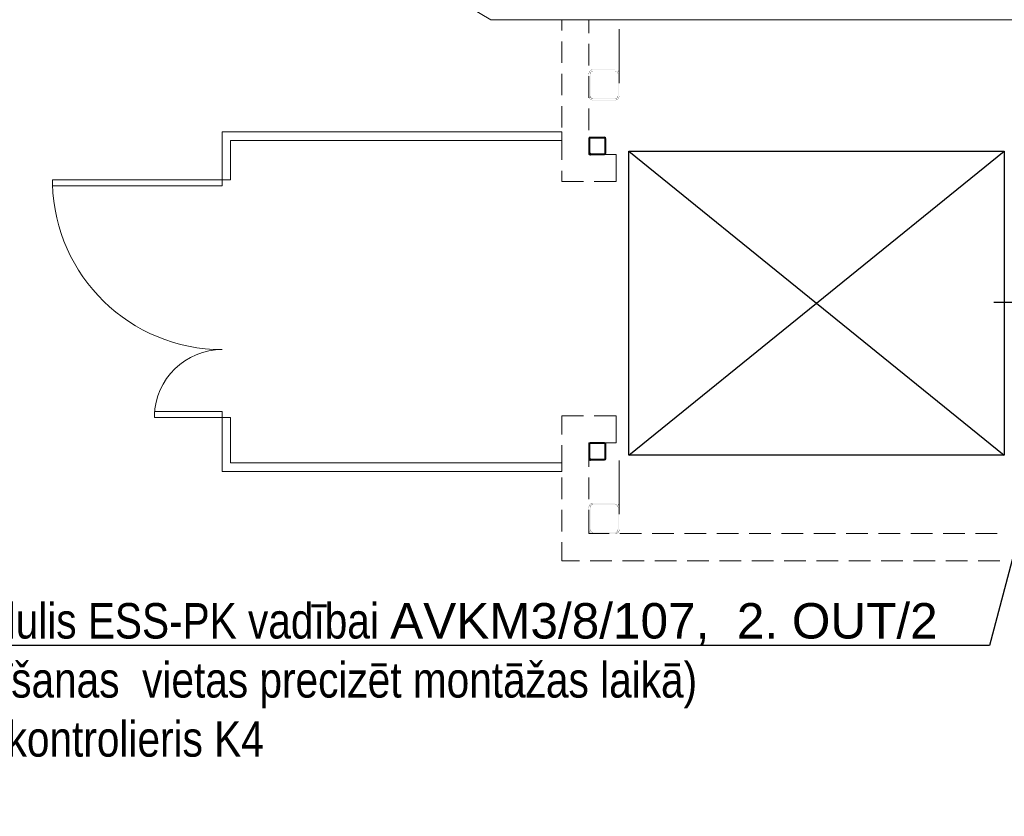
# Model space of a CAD drawing. Header units: millimetres. Extents: x -197461 to 862495, y -970068 to 63888.
# Tile 145 of 205: x -164819 to -159019, y -129229 to -124535. Entities that reach past the tile are written whole.
import ezdxf
from ezdxf import colors
from ezdxf.entities.mleader import LeaderData, LeaderLine
from ezdxf.math import Vec2, Vec3

# ---------------------------------------------------------------- set-up
doc = ezdxf.new("R2010")
doc.units = ezdxf.units.MM
doc.layers.get('0').update_dxf_attribs({"linetype": 'CONTINUOUS'})
for name, color, linetype in [('PDF_Asis', 7, 'CONTINUOUS'), ('PDF_Dzelzsb_2', 7, 'CONTINUOUS'), ('PDF_Hatch', 7, 'CONTINUOUS'), ('PDF_Izmeri', 7, 'CONTINUOUS'), ('PDF_Neredzams', 7, 'CONTINUOUS'), ('UAS', 240, 'CONTINUOUS')]:
    doc.layers.add(name, color=color, linetype=linetype)

msp = doc.modelspace()

# ---------------------------------------------------------------- hatches: boundary and pattern name
at = {"layer": 'PDF_Dzelzsb_2', "transparency": 33554559}
for points in [[(-161452.40734, -125325.16007), (-161453.67737, -125321.34997), (-161456.21744, -125318.8099), (-161461.29757, -125318.8099), (-161463.83763, -125321.34997), (-161465.10767, -125325.16007), (-161463.83763, -125328.97017), (-161461.29757, -125331.51023), (-161456.21744, -125331.51023), (-161453.67737, -125328.97017)], [(-161452.40734, -125328.97017), (-161453.67737, -125325.16007), (-161456.21744, -125322.62), (-161461.29757, -125322.62), (-161463.83763, -125325.16007), (-161465.10767, -125328.97017), (-161463.83763, -125332.78026), (-161461.29757, -125335.32033), (-161456.21744, -125335.32033), (-161453.67737, -125332.78026)], [(-161452.40734, -127124.79711), (-161453.67737, -127120.98701), (-161456.21744, -127118.44694), (-161461.29757, -127118.44694), (-161463.83763, -127120.98701), (-161465.10767, -127124.79711), (-161463.83763, -127128.60721), (-161461.29757, -127131.14728), (-161456.21744, -127131.14728), (-161453.67737, -127128.60721)], [(-161452.40734, -127128.60721), (-161453.67737, -127124.79711), (-161456.21744, -127122.25704), (-161461.29757, -127122.25704), (-161463.83763, -127124.79711), (-161465.10767, -127128.60721), (-161463.83763, -127132.41731), (-161461.29757, -127134.95738), (-161456.21744, -127134.95738), (-161453.67737, -127132.41731)]]:
    msp.add_hatch(color=256, dxfattribs=at).paths.add_polyline_path(points)

# ---------------------------------------------------------------- linework, layer by layer
at = {"color": 18, "true_color": 0x000000}
for p, q in [((-161230, -125310), (-159020, -127100)), ((-161230, -127100), (-159020, -125310)), ((-159080, -126200), (-158640, -126200))]:
    msp.add_line(p, q, dxfattribs=at)
msp.add_lwpolyline([(-161230, -125310), (-159020, -125310), (-159020, -127100), (-161230, -127100)], close=True, dxfattribs=at)
at = {"layer": 'PDF_Asis', "lineweight": 5}
for points in [[(-161287.30302, -124591.08088), (-161287.30302, -124908.58918)], [(-161287.30302, -127131.14728), (-161287.30302, -127448.65558)]]:
    msp.add_lwpolyline(points, dxfattribs=at)
at = {"layer": 'PDF_Dzelzsb_2', "lineweight": 0}
for points, const_width in [([(-161442.24707, -124828.57708), (-161451.1373, -124830.48213), (-161459.39252, -124835.56227), (-161464.47265, -124843.81748), (-161467.01272, -124853.97775)], 1.23211), ([(-161294.2882, -124853.97775), (-161296.82827, -124845.08752), (-161303.17843, -124839.37237), (-161311.43365, -124836.8323)], 1.22117), ([(-161467.01272, -124983.52113), (-161464.47265, -124993.04638), (-161459.39252, -125001.3016), (-161451.1373, -125007.01675), (-161442.24707, -125008.28678)], 1.25727), ([(-161458.7575, -124983.52113), (-161456.85245, -124991.77635), (-161450.50229, -124998.12652), (-161442.24707, -125000.66658)], 1.7961), ([(-161311.43365, -125000.66658), (-161303.17843, -124998.12652), (-161296.82827, -124991.77635), (-161294.2882, -124983.52113)], 1.7961), ([(-161442.24707, -127383.24887), (-161451.1373, -127385.78893), (-161459.39252, -127390.86907), (-161464.47265, -127399.12428), (-161467.01272, -127408.01451)], 1.22117), ([(-161442.24707, -127391.50408), (-161450.50229, -127393.40913), (-161456.85245, -127399.7593), (-161458.7575, -127408.01451)], 1.7961), ([(-161294.2882, -127408.01451), (-161296.82827, -127399.7593), (-161303.17843, -127393.40913), (-161311.43365, -127391.50408)], 1.7961), ([(-161458.7575, -127538.82793), (-161456.85245, -127547.08315), (-161450.50229, -127553.43331), (-161442.24707, -127555.97338)], 1.7961), ([(-161311.43365, -127555.97338), (-161303.17843, -127553.43331), (-161296.82827, -127547.08315), (-161294.2882, -127538.82793)], 1.7961), ([(-161311.43365, -127563.59358), (-161301.9084, -127561.05351), (-161294.2882, -127555.97338), (-161289.20807, -127548.35318), (-161286.668, -127538.82793)], 1.76122)]:
    msp.add_lwpolyline(points, dxfattribs=dict(at, const_width=const_width))
for points in [[(-161286.668, -124853.97775, 1.23211, 1.23211, 0), (-161289.20807, -124843.81748, 1.76122, 1.76122, 0), (-161294.2882, -124835.56227, 0, 0, 0), (-161301.9084, -124830.48213, 0, 0, 0), (-161311.43365, -124828.57708, 0, 0, 0)], [(-161286.668, -127408.01451, 1.22117, 1.22117, 0), (-161289.20807, -127399.12428, 1.76122, 1.76122, 0), (-161294.2882, -127390.86907, 0, 0, 0), (-161301.9084, -127385.78893, 0, 0, 0), (-161311.43365, -127383.24887, 0, 0, 0)], [(-161467.01272, -127538.82793, 1.76122, 1.76122, 0), (-161464.47265, -127548.35318, 1.22117, 1.22117, 0), (-161459.39252, -127555.97338, 0, 0, 0), (-161451.1373, -127561.05351, 0, 0, 0), (-161442.24707, -127563.59358, 0, 0, 0)]]:
    msp.add_lwpolyline(points, format="xyseb", dxfattribs=at)
at = {"layer": 'PDF_Dzelzsb_2', "lineweight": 30}
for points in [[(-161458.12249, -125227.36751, 0.4142123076), (-161466.3777, -125236.25774), (-161466.3777, -125320.07993, 0.4142123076), (-161458.12249, -125327.70013)], [(-161458.12249, -125231.17761, 0.4142892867), (-161462.5676, -125236.25774), (-161462.5676, -125320.07993, 0.4142892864), (-161458.12249, -125323.89003)], [(-161458.12249, -127027.00455, 0.4142123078), (-161466.3777, -127035.89479), (-161466.3777, -127120.35199, 0.4142123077), (-161458.7575, -127128.60721), (-161374.93531, -127128.60721, 0.4142123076), (-161366.04508, -127120.35199)], [(-161458.12249, -127030.81465, 0.414289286), (-161462.5676, -127035.89479), (-161462.5676, -127120.35199, 0.4142892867), (-161458.7575, -127124.79711), (-161374.93531, -127124.79711, 0.4142892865), (-161369.85518, -127120.35199)]]:
    msp.add_lwpolyline(points, format="xyb", dxfattribs=at)
for points in [[(-161374.93531, -125228.63754), (-161458.7575, -125228.63754)], [(-161374.93531, -125232.44764), (-161458.7575, -125232.44764)], [(-161371.12521, -125320.07993), (-161371.12521, -125236.25774)], [(-161367.31511, -125320.07993), (-161367.31511, -125236.25774)], [(-161458.7575, -125325.16007), (-161374.93531, -125325.16007)], [(-161458.7575, -125328.97017), (-161374.93531, -125328.97017)], [(-161374.93531, -127028.27459), (-161458.7575, -127028.27459)], [(-161374.93531, -127032.08469), (-161458.7575, -127032.08469)], [(-161371.12521, -127120.98701), (-161371.12521, -127035.89479)], [(-161367.31511, -127120.98701), (-161367.31511, -127035.89479)]]:
    msp.add_lwpolyline(points, dxfattribs=at)
for centre, radius, start, end in [((-161374.30031, -125235.62274), 8.25523, 0.000122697, 89.9998773), ((-161374.29972, -125235.62215), 4.44454, 359.992593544, 90.007406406), ((-161374.29972, -125319.44549), 4.44454, 269.99259356, 0.00740636), ((-161374.30031, -125319.4449), 8.25523, 270.0001227, 359.999877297), ((-161374.30031, -127035.25979), 8.25523, 0.000122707, 89.9998773), ((-161374.29972, -127035.25919), 4.44454, 359.992593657, 90.007406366)]:
    msp.add_arc(centre, radius, start, end, dxfattribs=at)
at = {"layer": 'PDF_Dzelzsb_2', "transparency": 33554559}
for points in [[(-161466.3777, -124853.97775), (-161467.64773, -124853.97775), (-161466.3777, -124983.52113)], [(-161467.64773, -124853.97775), (-161466.3777, -124983.52113), (-161467.64773, -124983.52113)], [(-161457.48747, -124845.08752), (-161456.21744, -124845.08752), (-161460.02754, -124853.97775)], [(-161456.21744, -124845.08752), (-161460.02754, -124853.97775), (-161457.48747, -124853.97775)], [(-161457.48747, -124853.97775), (-161460.02754, -124853.97775), (-161457.48747, -124983.52113)], [(-161460.02754, -124853.97775), (-161457.48747, -124983.52113), (-161460.02754, -124983.52113)], [(-161451.1373, -124838.73735), (-161449.86727, -124840.00738), (-161457.48747, -124845.08752)], [(-161449.86727, -124840.00738), (-161457.48747, -124845.08752), (-161456.21744, -124845.08752)], [(-161442.24707, -124836.19728), (-161442.24707, -124837.46732), (-161451.1373, -124838.73735)], [(-161442.24707, -124837.46732), (-161451.1373, -124838.73735), (-161449.86727, -124840.00738)], [(-161311.43365, -124829.84712), (-161311.43365, -124827.30705), (-161442.24707, -124829.84712)], [(-161311.43365, -124827.30705), (-161442.24707, -124829.84712), (-161442.24707, -124827.30705)], [(-161311.43365, -124837.46732), (-161311.43365, -124836.19728), (-161442.24707, -124837.46732)], [(-161311.43365, -124836.19728), (-161442.24707, -124837.46732), (-161442.24707, -124836.19728)], [(-161294.92322, -124983.52113), (-161293.65319, -124983.52113), (-161294.92322, -124853.97775)], [(-161293.65319, -124983.52113), (-161294.92322, -124853.97775), (-161293.65319, -124853.97775)], [(-161287.30302, -124983.52113), (-161286.03299, -124983.52113), (-161287.30302, -124853.97775)], [(-161286.03299, -124983.52113), (-161287.30302, -124853.97775), (-161286.03299, -124853.97775)], [(-161294.92322, -125001.3016), (-161288.57305, -124993.6814), (-161289.84309, -124992.41137)], [(-161293.65319, -125001.3016), (-161294.92322, -125001.3016), (-161288.57305, -124993.6814)], [(-161288.57305, -124993.6814), (-161289.84309, -124992.41137), (-161286.03299, -124983.52113)], [(-161289.84309, -124992.41137), (-161286.03299, -124983.52113), (-161287.30302, -124983.52113)], [(-161442.24707, -125000.03157), (-161442.24707, -125001.3016), (-161311.43365, -125000.03157)], [(-161442.24707, -125001.3016), (-161311.43365, -125000.03157), (-161311.43365, -125001.3016)], [(-161442.24707, -125007.65177), (-161442.24707, -125008.9218), (-161311.43365, -125007.65177)], [(-161442.24707, -125008.9218), (-161311.43365, -125007.65177), (-161311.43365, -125008.9218)], [(-161311.43365, -125007.65177), (-161301.27339, -125007.65177), (-161302.54342, -125006.38173)], [(-161311.43365, -125008.9218), (-161311.43365, -125007.65177), (-161301.27339, -125007.65177)], [(-161301.27339, -125007.65177), (-161302.54342, -125006.38173), (-161293.65319, -125001.3016)], [(-161302.54342, -125006.38173), (-161293.65319, -125001.3016), (-161294.92322, -125001.3016)], [(-161466.3777, -127408.01451), (-161467.64773, -127408.01451), (-161466.3777, -127538.82793)], [(-161467.64773, -127408.01451), (-161466.3777, -127538.82793), (-161467.64773, -127538.82793)], [(-161457.48747, -127408.01451), (-161460.02754, -127408.01451), (-161457.48747, -127538.82793)], [(-161460.02754, -127408.01451), (-161457.48747, -127538.82793), (-161460.02754, -127538.82793)], [(-161311.43365, -127383.88388), (-161311.43365, -127382.61385), (-161442.24707, -127383.88388)], [(-161311.43365, -127382.61385), (-161442.24707, -127383.88388), (-161442.24707, -127382.61385)], [(-161311.43365, -127392.77412), (-161311.43365, -127390.23405), (-161442.24707, -127392.77412)], [(-161311.43365, -127390.23405), (-161442.24707, -127392.77412), (-161442.24707, -127390.23405)], [(-161294.92322, -127538.82793), (-161293.65319, -127538.82793), (-161294.92322, -127408.01451)], [(-161293.65319, -127538.82793), (-161294.92322, -127408.01451), (-161293.65319, -127408.01451)], [(-161287.30302, -127538.82793), (-161286.03299, -127538.82793), (-161287.30302, -127408.01451)], [(-161286.03299, -127538.82793), (-161287.30302, -127408.01451), (-161286.03299, -127408.01451)], [(-161442.24707, -127555.33836), (-161442.24707, -127556.6084), (-161311.43365, -127555.33836)], [(-161442.24707, -127556.6084), (-161311.43365, -127555.33836), (-161311.43365, -127556.6084)], [(-161442.24707, -127562.95856), (-161442.24707, -127564.2286), (-161311.43365, -127562.95856)], [(-161442.24707, -127564.2286), (-161311.43365, -127562.95856), (-161311.43365, -127564.2286)]]:
    msp.add_solid(points, dxfattribs=at)
at = {"layer": 'PDF_Hatch', "lineweight": 5}
msp.add_lwpolyline([(-163025.97847, -123950.98414), (-162042.97277, -124535.19942), (-158690, -124535.19942), (-158690, -124434.86679), (-162015.03204, -124434.86679), (-162830.39336, -123950.98414)], dxfattribs=at)
for points in [[(-163626.70417, -125478.83408), (-163626.70417, -125195.61668), (-161626.40188, -125195.61668), (-161626.40188, -125246.41801), (-163577.17288, -125246.41801), (-163577.17288, -125478.83408)], [(-163626.70417, -125478.83408), (-163626.70417, -125514.39501), (-164626.2203, -125514.39501), (-164626.2203, -125478.83408)], [(-163626.70417, -126878.41067), (-163626.70417, -126842.84974), (-164025.4946, -126842.84974), (-164025.4946, -126878.41067)], [(-161626.40188, -127146.38767), (-161626.40188, -127195.91897), (-163626.70417, -127195.91897), (-163626.70417, -126878.41067), (-163577.17288, -126878.41067), (-163577.17288, -127146.38767)]]:
    msp.add_lwpolyline(points, close=True, dxfattribs=at)
msp.add_lwpolyline([(-164625.89023, -125503.89491, 0.406707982), (-163626.06916, -126478.35021, 0.4067083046), (-164025.36282, -126867.51368)], format="xyb", dxfattribs=at)
at = {"layer": 'PDF_Izmeri', "lineweight": 5}
for points in [[(-161466.3777, -125234.98771), (-161460.02754, -125228.63754)], [(-161460.02754, -125232.44764), (-161456.21744, -125228.63754)], [(-161454.9474, -125232.44764), (-161451.1373, -125228.63754)], [(-161451.1373, -125232.44764), (-161447.3272, -125228.63754)], [(-161446.05717, -125232.44764), (-161442.24707, -125228.63754)], [(-161442.24707, -125232.44764), (-161437.16694, -125228.63754)], [(-161437.16694, -125232.44764), (-161433.35684, -125228.63754)], [(-161433.35684, -125232.44764), (-161428.27671, -125228.63754)], [(-161428.27671, -125232.44764), (-161424.46661, -125228.63754)], [(-161423.19657, -125232.44764), (-161419.38647, -125228.63754)], [(-161419.38647, -125232.44764), (-161415.57637, -125228.63754)], [(-161414.30634, -125232.44764), (-161410.49624, -125228.63754)], [(-161410.49624, -125232.44764), (-161406.68614, -125228.63754)], [(-161405.41611, -125232.44764), (-161401.60601, -125228.63754)], [(-161401.60601, -125232.44764), (-161397.79591, -125228.63754)], [(-161396.52588, -125232.44764), (-161392.71578, -125228.63754)], [(-161392.71578, -125232.44764), (-161388.90568, -125228.63754)], [(-161387.63564, -125232.44764), (-161383.82554, -125228.63754)], [(-161383.82554, -125232.44764), (-161378.74541, -125228.63754)], [(-161378.74541, -125232.44764), (-161374.93531, -125228.63754)], [(-161466.3777, -125240.06784), (-161462.5676, -125234.98771)], [(-161466.3777, -125243.87794), (-161462.5676, -125240.06784)], [(-161466.3777, -125248.95807), (-161462.5676, -125245.14797)], [(-161466.3777, -125252.76817), (-161462.5676, -125248.95807)], [(-161466.3777, -125257.84831), (-161462.5676, -125254.03821)], [(-161466.3777, -125261.65841), (-161462.5676, -125257.84831)], [(-161466.3777, -125266.73854), (-161462.5676, -125262.92844)], [(-161466.3777, -125270.54864), (-161462.5676, -125266.73854)], [(-161466.3777, -125275.62877), (-161462.5676, -125271.81867)], [(-161466.3777, -125279.43887), (-161462.5676, -125275.62877)], [(-161466.3777, -125284.519), (-161462.5676, -125280.7089)], [(-161466.3777, -125288.3291), (-161462.5676, -125284.519)], [(-161374.93531, -125232.44764), (-161371.12521, -125229.90758)], [(-161371.12521, -125233.71768), (-161368.58514, -125231.17761)], [(-161371.12521, -125237.52777), (-161367.31511, -125233.71768)], [(-161371.12521, -125242.60791), (-161367.31511, -125238.79781)], [(-161371.12521, -125246.41801), (-161367.31511, -125242.60791)], [(-161371.12521, -125251.49814), (-161367.31511, -125247.68804)], [(-161371.12521, -125255.30824), (-161367.31511, -125251.49814)], [(-161371.12521, -125260.38837), (-161367.31511, -125256.57827)], [(-161371.12521, -125264.19847), (-161367.31511, -125260.38837)], [(-161371.12521, -125269.2786), (-161367.31511, -125265.46851)], [(-161371.12521, -125274.35874), (-161367.31511, -125269.2786)], [(-161371.12521, -125278.16884), (-161367.31511, -125274.35874)], [(-161371.12521, -125283.24897), (-161367.31511, -125278.16884)], [(-161371.12521, -125287.05907), (-161367.31511, -125283.24897)], [(-161466.3777, -125293.40924), (-161462.5676, -125289.59914)], [(-161466.3777, -125298.48937), (-161462.5676, -125293.40924)], [(-161466.3777, -125302.29947), (-161462.5676, -125298.48937)], [(-161466.3777, -125307.3796), (-161462.5676, -125302.29947)], [(-161466.3777, -125311.1897), (-161462.5676, -125307.3796)], [(-161466.3777, -125316.26983), (-161462.5676, -125312.45973)], [(-161466.3777, -125320.07993), (-161462.5676, -125316.26983)], [(-161466.3777, -125323.89003), (-161462.5676, -125321.34997)], [(-161463.83763, -125326.4301), (-161461.29757, -125323.89003)], [(-161461.29757, -125327.70013), (-161457.48747, -125325.16007)], [(-161457.48747, -125328.97017), (-161452.40734, -125325.16007)], [(-161452.40734, -125328.97017), (-161448.59724, -125325.16007)], [(-161447.3272, -125328.97017), (-161443.5171, -125325.16007)], [(-161443.5171, -125328.97017), (-161439.707, -125325.16007)], [(-161438.43697, -125328.97017), (-161434.62687, -125325.16007)], [(-161434.62687, -125328.97017), (-161430.81677, -125325.16007)], [(-161429.54674, -125328.97017), (-161425.73664, -125325.16007)], [(-161425.73664, -125328.97017), (-161421.92654, -125325.16007)], [(-161420.65651, -125328.97017), (-161416.84641, -125325.16007)], [(-161416.84641, -125328.97017), (-161413.03631, -125325.16007)], [(-161411.76627, -125328.97017), (-161407.95617, -125325.16007)], [(-161407.95617, -125328.97017), (-161404.14607, -125325.16007)], [(-161402.87604, -125328.97017), (-161399.06594, -125325.16007)], [(-161399.06594, -125328.97017), (-161393.98581, -125325.16007)], [(-161393.98581, -125328.97017), (-161390.17571, -125325.16007)], [(-161390.17571, -125328.97017), (-161385.09558, -125325.16007)], [(-161385.09558, -125328.97017), (-161381.28548, -125325.16007)], [(-161380.01544, -125328.97017), (-161376.20534, -125325.16007)], [(-161376.20534, -125328.97017), (-161367.31511, -125318.8099)], [(-161371.12521, -125292.1392), (-161367.31511, -125288.3291)], [(-161371.12521, -125295.9493), (-161367.31511, -125292.1392)], [(-161371.12521, -125301.02943), (-161367.31511, -125297.21934)], [(-161371.12521, -125304.83953), (-161367.31511, -125301.02943)], [(-161371.12521, -125309.91967), (-161367.31511, -125306.10957)], [(-161371.12521, -125313.72977), (-161367.31511, -125309.91967)], [(-161371.12521, -125318.8099), (-161367.31511, -125314.9998)], [(-161369.85518, -125327.70013), (-161368.58514, -125325.16007)], [(-161466.3777, -127034.62475), (-161460.02754, -127028.27459)], [(-161466.3777, -127039.70489), (-161462.5676, -127035.89479)], [(-161466.3777, -127043.51499), (-161462.5676, -127039.70489)], [(-161466.3777, -127048.59512), (-161462.5676, -127044.78502)], [(-161466.3777, -127052.40522), (-161462.5676, -127048.59512)], [(-161466.3777, -127057.48535), (-161462.5676, -127053.67525)], [(-161466.3777, -127062.56548), (-161462.5676, -127057.48535)], [(-161466.3777, -127066.37558), (-161462.5676, -127062.56548)], [(-161466.3777, -127071.45572), (-161462.5676, -127066.37558)], [(-161466.3777, -127075.26582), (-161462.5676, -127071.45572)], [(-161466.3777, -127080.34595), (-161462.5676, -127076.53585)], [(-161466.3777, -127084.15605), (-161462.5676, -127080.34595)], [(-161466.3777, -127089.23618), (-161462.5676, -127085.42608)], [(-161460.02754, -127032.08469), (-161456.21744, -127028.27459)], [(-161454.9474, -127032.08469), (-161451.1373, -127028.27459)], [(-161451.1373, -127032.08469), (-161447.3272, -127028.27459)], [(-161446.05717, -127032.08469), (-161442.24707, -127028.27459)], [(-161442.24707, -127032.08469), (-161437.16694, -127028.27459)], [(-161437.16694, -127032.08469), (-161433.35684, -127028.27459)], [(-161433.35684, -127032.08469), (-161428.27671, -127028.27459)], [(-161428.27671, -127032.08469), (-161424.46661, -127028.27459)], [(-161423.19657, -127032.08469), (-161419.38647, -127028.27459)], [(-161419.38647, -127032.08469), (-161415.57637, -127028.27459)], [(-161414.30634, -127032.08469), (-161410.49624, -127028.27459)], [(-161410.49624, -127032.08469), (-161406.68614, -127028.27459)], [(-161405.41611, -127032.08469), (-161401.60601, -127028.27459)], [(-161401.60601, -127032.08469), (-161397.79591, -127028.27459)], [(-161396.52588, -127032.08469), (-161392.71578, -127028.27459)], [(-161392.71578, -127032.08469), (-161388.90568, -127028.27459)], [(-161387.63564, -127032.08469), (-161383.82554, -127028.27459)], [(-161383.82554, -127032.08469), (-161378.74541, -127028.27459)], [(-161378.74541, -127032.08469), (-161374.93531, -127028.27459)], [(-161374.93531, -127032.08469), (-161371.12521, -127029.54462)], [(-161371.12521, -127034.62475), (-161368.58514, -127030.81465)], [(-161371.12521, -127038.43485), (-161367.31511, -127034.62475)], [(-161371.12521, -127042.24495), (-161367.31511, -127038.43485)], [(-161371.12521, -127047.32508), (-161367.31511, -127042.24495)], [(-161371.12521, -127051.13518), (-161367.31511, -127047.32508)], [(-161371.12521, -127056.21532), (-161367.31511, -127052.40522)], [(-161371.12521, -127060.02542), (-161367.31511, -127056.21532)], [(-161371.12521, -127065.10555), (-161367.31511, -127061.29545)], [(-161371.12521, -127068.91565), (-161367.31511, -127065.10555)], [(-161371.12521, -127073.99578), (-161367.31511, -127070.18568)], [(-161371.12521, -127077.80588), (-161367.31511, -127073.99578)], [(-161371.12521, -127082.88601), (-161367.31511, -127079.07591)], [(-161371.12521, -127086.69611), (-161367.31511, -127082.88601)], [(-161466.3777, -127093.04628), (-161462.5676, -127089.23618)], [(-161466.3777, -127098.12641), (-161462.5676, -127094.31631)], [(-161466.3777, -127101.93651), (-161462.5676, -127098.12641)], [(-161466.3777, -127107.01665), (-161462.5676, -127103.20655)], [(-161466.3777, -127110.82674), (-161462.5676, -127107.01665)], [(-161466.3777, -127115.90688), (-161462.5676, -127112.09678)], [(-161466.3777, -127120.98701), (-161462.5676, -127115.90688)], [(-161466.3777, -127123.52708), (-161462.5676, -127120.98701)], [(-161463.83763, -127126.06714), (-161461.29757, -127123.52708)], [(-161461.29757, -127128.60721), (-161457.48747, -127124.79711)], [(-161457.48747, -127128.60721), (-161452.40734, -127124.79711)], [(-161452.40734, -127128.60721), (-161448.59724, -127124.79711)], [(-161447.3272, -127128.60721), (-161443.5171, -127124.79711)], [(-161443.5171, -127128.60721), (-161439.707, -127124.79711)], [(-161438.43697, -127128.60721), (-161434.62687, -127124.79711)], [(-161434.62687, -127128.60721), (-161430.81677, -127124.79711)], [(-161429.54674, -127128.60721), (-161425.73664, -127124.79711)], [(-161425.73664, -127128.60721), (-161421.92654, -127124.79711)], [(-161420.65651, -127128.60721), (-161416.84641, -127124.79711)], [(-161416.84641, -127128.60721), (-161413.03631, -127124.79711)], [(-161411.76627, -127128.60721), (-161407.95617, -127124.79711)], [(-161407.95617, -127128.60721), (-161404.14607, -127124.79711)], [(-161402.87604, -127128.60721), (-161399.06594, -127124.79711)], [(-161399.06594, -127128.60721), (-161393.98581, -127124.79711)], [(-161393.98581, -127128.60721), (-161390.17571, -127124.79711)], [(-161390.17571, -127128.60721), (-161385.09558, -127124.79711)], [(-161385.09558, -127128.60721), (-161381.28548, -127124.79711)], [(-161380.01544, -127128.60721), (-161376.20534, -127124.79711)], [(-161376.20534, -127128.60721), (-161367.31511, -127119.71698)], [(-161371.12521, -127091.77625), (-161367.31511, -127087.96615)], [(-161371.12521, -127095.58635), (-161367.31511, -127091.77625)], [(-161371.12521, -127100.66648), (-161367.31511, -127096.85638)], [(-161371.12521, -127105.74661), (-161367.31511, -127100.66648)], [(-161371.12521, -127109.55671), (-161367.31511, -127105.74661)], [(-161371.12521, -127114.63684), (-161367.31511, -127109.55671)], [(-161371.12521, -127118.44694), (-161367.31511, -127114.63684)], [(-161369.85518, -127127.33718), (-161368.58514, -127124.79711)]]:
    msp.add_lwpolyline(points, dxfattribs=at)
at = {"layer": 'PDF_Neredzams', "lineweight": 5}
for points in [[(-161466.3777, -124613.94147), (-161466.3777, -124535.19942), (-161626.40188, -124535.19942), (-161626.40188, -124598.70108)], [(-161626.40188, -124662.20274), (-161626.40188, -124789.20606)], [(-161466.3777, -124804.44645), (-161466.3777, -124677.44313)], [(-161626.40188, -124852.70772), (-161626.40188, -124979.71104)], [(-161466.3777, -124994.95143), (-161466.3777, -124867.94811)], [(-161626.40188, -125043.2127), (-161626.40188, -125170.21602)], [(-161466.3777, -125185.45641), (-161466.3777, -125058.45309)], [(-161626.40188, -125233.71768), (-161626.40188, -125360.721)], [(-161434.62687, -125488.99435), (-161306.35352, -125488.99435), (-161306.35352, -125328.97017), (-161466.3777, -125328.97017), (-161466.3777, -125248.95807)], [(-161626.40188, -125424.22266), (-161626.40188, -125488.99435), (-161498.12853, -125488.99435)], [(-161498.12853, -126868.2504), (-161626.40188, -126868.2504), (-161626.40188, -126978.74329)], [(-161466.3777, -127169.24827), (-161466.3777, -127028.27459), (-161306.35352, -127028.27459), (-161306.35352, -126868.2504), (-161434.62687, -126868.2504)], [(-161626.40188, -127042.24495), (-161626.40188, -127169.24827)], [(-161626.40188, -127232.74993), (-161626.40188, -127359.75325)], [(-161466.3777, -127359.75325), (-161466.3777, -127232.74993)], [(-161626.40188, -127423.25491), (-161626.40188, -127550.25823)], [(-161346.99458, -127562.95856), (-161466.3777, -127562.95856), (-161466.3777, -127423.25491)], [(-161156.4896, -127562.95856), (-161283.49292, -127562.95856)], [(-160965.98462, -127562.95856), (-161092.98794, -127562.95856)], [(-160775.47964, -127562.95856), (-160902.48296, -127562.95856)], [(-160584.97466, -127562.95856), (-160711.97798, -127562.95856)], [(-160394.46968, -127562.95856), (-160521.473, -127562.95856)], [(-160203.9647, -127562.95856), (-160330.96802, -127562.95856)], [(-160013.45972, -127562.95856), (-160140.46304, -127562.95856)], [(-159822.95474, -127562.95856), (-159949.95806, -127562.95856)], [(-159632.44976, -127562.95856), (-159759.45308, -127562.95856)], [(-159441.94478, -127562.95856), (-159568.9481, -127562.95856)], [(-159251.4398, -127562.95856), (-159378.44312, -127562.95856)], [(-159060.93482, -127562.95856), (-159187.93814, -127562.95856)], [(-161626.40188, -127613.75989), (-161626.40188, -127722.98275), (-161522.25916, -127722.98275)], [(-161458.7575, -127722.98275), (-161331.75418, -127722.98275)], [(-161268.25252, -127722.98275), (-161141.2492, -127722.98275)], [(-161077.74754, -127722.98275), (-160950.74422, -127722.98275)], [(-160887.24256, -127722.98275), (-160760.23924, -127722.98275)], [(-160696.73758, -127722.98275), (-160569.73426, -127722.98275)], [(-160506.2326, -127722.98275), (-160379.22928, -127722.98275)], [(-160315.72762, -127722.98275), (-160188.7243, -127722.98275)], [(-160125.22264, -127722.98275), (-159998.21932, -127722.98275)], [(-159934.71766, -127722.98275), (-159807.71434, -127722.98275)], [(-159744.21268, -127722.98275), (-159617.20936, -127722.98275)], [(-159553.7077, -127722.98275), (-159426.70438, -127722.98275)], [(-159363.20272, -127722.98275), (-159236.1994, -127722.98275)], [(-159172.69774, -127722.98275), (-159045.69442, -127722.98275)]]:
    msp.add_lwpolyline(points, dxfattribs=at)

# ---------------------------------------------------------------- leaders
at = {"layer": 'UAS', "color": 18, "true_color": 0x000000}
ml = msp.add_multileader_mtext('Standard', dxfattribs=at)
ml.set_content('\\A1;{\\fArial Narrow|b0|i0|c0|p34;\\C256;\\c0;Adre\\fArial Narrow|b0|i0|c186|p34;šu modulis ESS-PK vadībai \\fArial|b0|i0|c186|p34;\\C1;AV\\fArial|b0|i0|c0|p34;K\\fArial|b0|i0|c186|p34;M3/8/107,  \\C256;\\c0;2. OUT/2 IN \\fArial Narrow|b0|i0|c186|p34;(Uzstadīšanas  vietas precizēt montāžas laikā)\\fArial|b0|i0|c186|p34;\\C1;\\P\\pxql;\\fArial Narrow|b0|i0|c186|p34;\\C256;\\c0;1 OUT - uz kontrolieris \\C5;K4}', color=(41, 19, 236))
ml.set_leader_properties()
ml.build(insert=Vec2(0, 0))
ml.multileader.update_dxf_attribs({"text_right_attachment_type": 6, "dogleg_length": 0.36, "arrow_head_size": 166.99834})
ctx = ml.context
ctx.base_point, ctx.char_height, ctx.arrow_head_size, ctx.landing_gap_size, ctx.plane_origin = Vec3(-166215.73903, -128078.48795), 208.74792195, 166.99834, 83.49917, Vec3(-160951.68774, -153721.95559)
ctx.right_attachment = 6
notes = []
notes.append((ctx, [(1, (1, 1, 0), (-159106.77424, -128222.83158), (-1, 0), 235.97506, [(0, [(-158263.95267, -125032.59979)], 0, [])])]))
ctx.mtext.insert, ctx.mtext.width, ctx.mtext.flow_direction = Vec3(-166132.23987, -127972.33408), 6901.931825, 5
for ctx, leaders in notes:
    for number, flags, end, landing, length, lines in leaders:
        leader = LeaderData()
        leader.index, (leader.has_last_leader_line, leader.has_dogleg_vector, leader.attachment_direction) = number, flags
        leader.last_leader_point, leader.dogleg_vector, leader.dogleg_length = Vec3(end), Vec3(landing), length
        for number, points, colour, breaks in lines:
            line = LeaderLine()
            line.index, line.vertices, line.color, line.breaks = number, Vec3.list(points), colors.encode_raw_color(colour), breaks
            leader.lines.append(line)
        ctx.leaders.append(leader)

doc.saveas('drawing.dxf')
